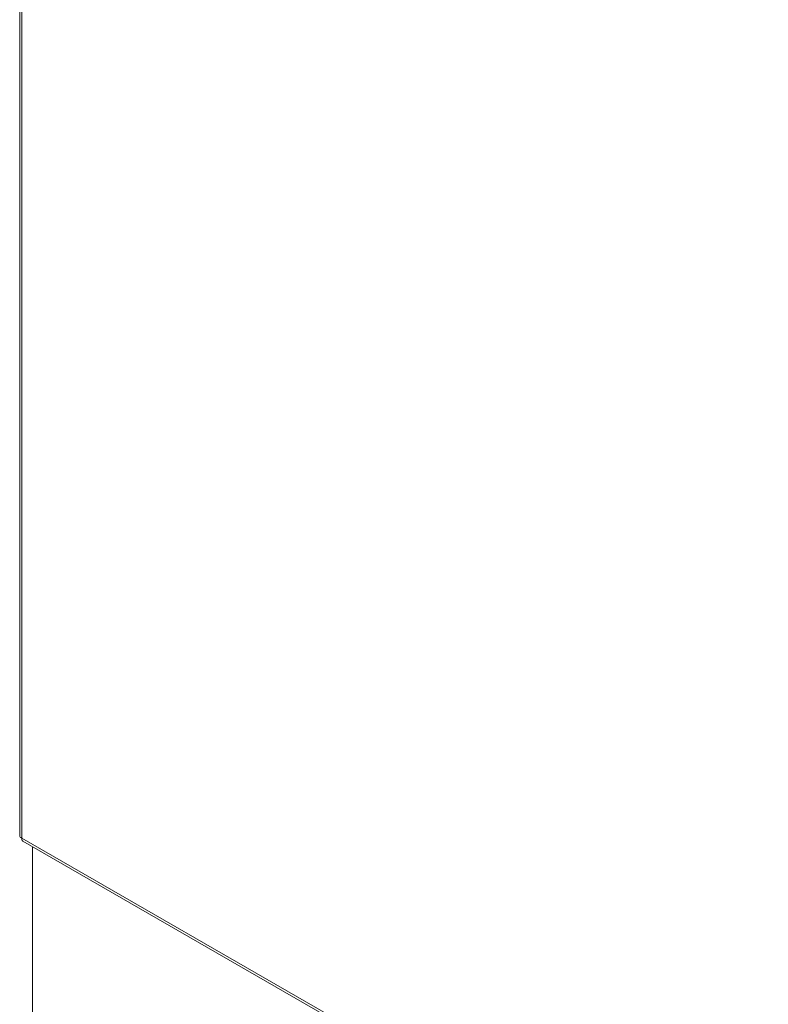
# Model space of a CAD drawing. Header units: inches. Extents: x 3 to 388, y 9 to 244.
# Tile 38 of 53: x 340 to 351, y 101 to 116. Entities that reach past the tile are written whole.
import ezdxf

# ---------------------------------------------------------------- set-up
doc = ezdxf.new("R2010")
doc.units = ezdxf.units.IN
doc.header["$LTSCALE"] = 23
doc.header["$MEASUREMENT"] = 0
doc.layers.add('Visible (ANSI)', color=7, linetype='Continuous', lineweight=5)
doc.layers.add('Visible Narrow (ANSI)', color=7, linetype='Continuous', lineweight=5)

msp = doc.modelspace()

# ---------------------------------------------------------------- linework, layer by layer
at = {"layer": 'Visible (ANSI)'}
for p, q in [((339.6932, 149.0752), (339.6932, 103.95)), ((339.7422, 103.8652), (361.1399, 91.5431)), ((339.8867, 99.5612), (339.8867, 103.782))]:
    msp.add_line(p, q, dxfattribs=at)
msp.add_open_spline([(339.7256, 103.9123), (339.7051, 103.9216), (339.6936, 103.9358), (339.6934, 103.95)], degree=3, dxfattribs=at)
msp.add_open_spline([(339.7423, 103.8653), (339.7381, 103.8677), (339.7345, 103.8711), (339.7318, 103.8757), (339.7264, 103.8846), (339.7242, 103.8974), (339.7256, 103.9123)], degree=3, knots=[0.78346445, 0.78346445, 0.78346445, 0.78346445, 1.04908001, 1.04908001, 1.04908001, 1.57079633, 1.57079633, 1.57079633, 1.57079633], dxfattribs=at)
at = {"layer": 'Visible Narrow (ANSI)'}
for p, q in [((339.7256, 149.0229), (339.7256, 103.9123)), ((339.7256, 103.9123), (361.1105, 91.5975))]:
    msp.add_line(p, q, dxfattribs=at)

doc.saveas('drawing.dxf')
